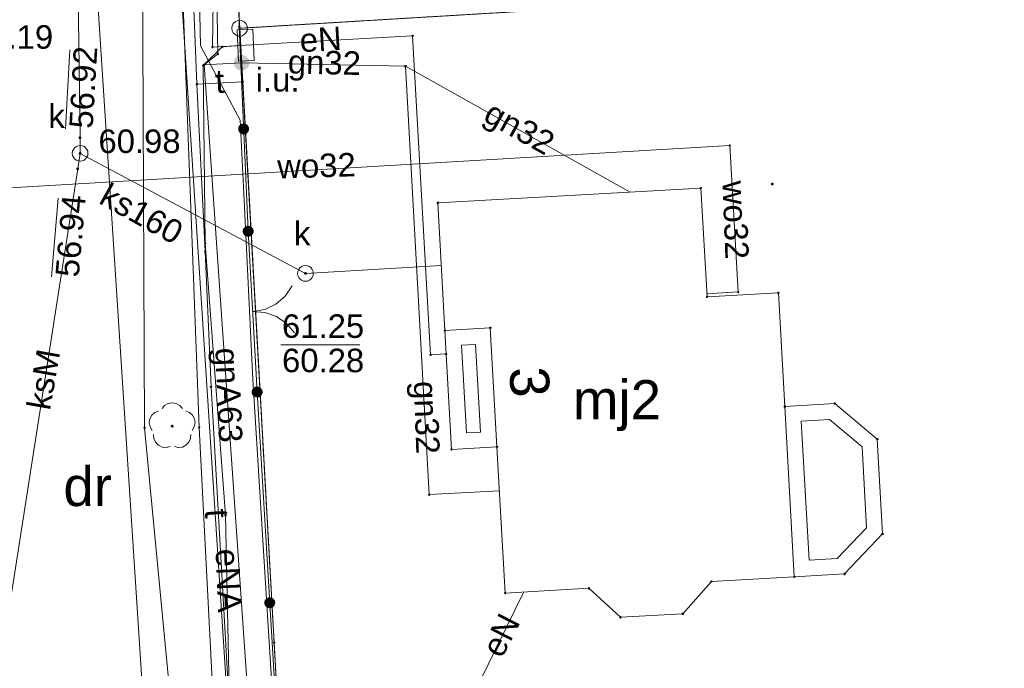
# Paper-space layout 'A-01 PLAN SYTUACYJNY' of a CAD drawing. Header units: millimetres. Extents: x 0 to 900, y 0 to 750.
# Tile 75 of 105: x 725 to 787, y 400 to 442. Entities that reach past the tile are written whole.
import ezdxf
from ezdxf.xclip import XClip

# ---------------------------------------------------------------- set-up
doc = ezdxf.new("R2010")
doc.units = ezdxf.units.MM
doc.header["$MEASUREMENT"] = 0
doc.header["$XCLIPFRAME"] = 0
for name, pattern in [('PRZER1-1', [1, 0.5, -0.5]), ('PRZER3-1', [4000, 3000, -1000]), ('PRZER4-1', [5000, 4000, -1000])]:
    doc.linetypes.add(name, pattern=pattern)
doc.layers.add('A_mapa_Nr_pióra__2', color=8, linetype='Continuous', lineweight=13)
doc.layers.add('A_podrys', color=7, linetype='Continuous')
doc.styles.add('STYL_AUTOMATYCZNY_1', font='arial.ttf')

# ---------------------------------------------------------------- blocks, each defined once
blk = doc.blocks.new('Rysunek_3_3', base_point=(-1239.757, 488.381))
at = {"layer": 'A_mapa_Nr_pióra__2', "linetype": 'Continuous', "lineweight": 13}
for points in [[(738.268, 439.027), (738.285, 438.898), (738.335, 438.777), (738.414, 438.673), (738.518, 438.594), (738.639, 438.544), (738.768, 438.527), (738.897, 438.544), (739.018, 438.594), (739.122, 438.673), (739.201, 438.777), (739.251, 438.898), (739.268, 439.027), (739.251, 439.156), (739.201, 439.277), (739.122, 439.381), (739.018, 439.46), (738.897, 439.51), (738.768, 439.527), (738.639, 439.51), (738.518, 439.46), (738.414, 439.381), (738.335, 439.277), (738.285, 439.156)], [(739.247, 434.819), (739.231, 434.909), (739.192, 434.992), (739.134, 435.062), (739.059, 435.114), (738.973, 435.145), (738.882, 435.153), (738.792, 435.137), (738.709, 435.098), (738.639, 435.04), (738.587, 434.965), (738.556, 434.879), (738.548, 434.788), (738.564, 434.698), (738.602, 434.615), (738.661, 434.545), (738.736, 434.493), (738.822, 434.462), (738.913, 434.454), (739.003, 434.47), (739.086, 434.508), (739.156, 434.567), (739.208, 434.642), (739.239, 434.728)], [(739.247, 434.819), (739.231, 434.909), (739.192, 434.992), (739.134, 435.062), (739.059, 435.114), (738.973, 435.145), (738.882, 435.153), (738.792, 435.137), (738.709, 435.098), (738.639, 435.04), (738.587, 434.965), (738.556, 434.879), (738.548, 434.788), (738.564, 434.698), (738.602, 434.615), (738.661, 434.545), (738.736, 434.493), (738.822, 434.462), (738.913, 434.454), (739.003, 434.47), (739.086, 434.508), (739.156, 434.567), (739.208, 434.642), (739.239, 434.728)], [(728.361, 434.244), (728.364, 434.221), (728.373, 434.199), (728.387, 434.181), (728.406, 434.166), (728.428, 434.157), (728.451, 434.154), (728.474, 434.157), (728.496, 434.166), (728.515, 434.181), (728.529, 434.199), (728.538, 434.221), (728.541, 434.244), (728.538, 434.267), (728.529, 434.289), (728.515, 434.308), (728.496, 434.322), (728.474, 434.331), (728.451, 434.334), (728.428, 434.331), (728.406, 434.322), (728.387, 434.308), (728.373, 434.289), (728.364, 434.267)], [(728.374, 433.244), (728.377, 433.221), (728.386, 433.199), (728.4, 433.181), (728.419, 433.166), (728.44, 433.157), (728.464, 433.154), (728.487, 433.157), (728.509, 433.166), (728.527, 433.181), (728.542, 433.199), (728.551, 433.221), (728.554, 433.244), (728.551, 433.268), (728.542, 433.289), (728.527, 433.308), (728.509, 433.322), (728.487, 433.331), (728.464, 433.334), (728.44, 433.331), (728.419, 433.322), (728.4, 433.308), (728.386, 433.289), (728.377, 433.268)], [(728.219, 432.256), (728.222, 432.233), (728.231, 432.211), (728.245, 432.193), (728.264, 432.178), (728.286, 432.169), (728.309, 432.166), (728.332, 432.169), (728.354, 432.178), (728.373, 432.193), (728.387, 432.211), (728.396, 432.233), (728.399, 432.256), (728.396, 432.28), (728.387, 432.301), (728.373, 432.32), (728.354, 432.334), (728.332, 432.343), (728.309, 432.346), (728.286, 432.343), (728.264, 432.334), (728.245, 432.32), (728.231, 432.301), (728.222, 432.28)], [(772.544, 431.288), (772.547, 431.264), (772.556, 431.243), (772.57, 431.224), (772.589, 431.21), (772.61, 431.201), (772.634, 431.198), (772.657, 431.201), (772.679, 431.21), (772.697, 431.224), (772.712, 431.243), (772.721, 431.264), (772.724, 431.288), (772.721, 431.311), (772.712, 431.333), (772.697, 431.351), (772.679, 431.366), (772.657, 431.375), (772.634, 431.378), (772.61, 431.375), (772.589, 431.366), (772.57, 431.351), (772.556, 431.333), (772.547, 431.311)], [(739.538, 428.291), (739.522, 428.381), (739.483, 428.464), (739.424, 428.534), (739.349, 428.586), (739.263, 428.618), (739.172, 428.625), (739.082, 428.61), (739, 428.571), (738.93, 428.512), (738.877, 428.437), (738.846, 428.351), (738.838, 428.26), (738.854, 428.17), (738.893, 428.088), (738.952, 428.018), (739.027, 427.965), (739.112, 427.934), (739.204, 427.926), (739.293, 427.942), (739.376, 427.981), (739.446, 428.04), (739.499, 428.114), (739.53, 428.2)], [(742.755, 425.584), (742.759, 425.561), (742.768, 425.539), (742.782, 425.52), (742.8, 425.506), (742.822, 425.497), (742.845, 425.494), (742.869, 425.497), (742.89, 425.506), (742.909, 425.52), (742.923, 425.539), (742.932, 425.561), (742.935, 425.584), (742.932, 425.607), (742.923, 425.629), (742.909, 425.648), (742.89, 425.662), (742.869, 425.671), (742.845, 425.674), (742.822, 425.671), (742.8, 425.662), (742.782, 425.648), (742.768, 425.629), (742.759, 425.607)], [(740.11, 418.043), (740.092, 418.133), (740.052, 418.215), (739.993, 418.284), (739.917, 418.335), (739.831, 418.365), (739.739, 418.371), (739.65, 418.354), (739.568, 418.314), (739.499, 418.254), (739.447, 418.179), (739.417, 418.092), (739.411, 418.001), (739.428, 417.911), (739.468, 417.829), (739.528, 417.76), (739.604, 417.709), (739.69, 417.679), (739.781, 417.673), (739.871, 417.69), (739.953, 417.73), (740.022, 417.79), (740.073, 417.865), (740.103, 417.952)], [(734.339, 415.751), (734.366, 415.755), (734.392, 415.768), (734.411, 415.788), (734.424, 415.813), (734.429, 415.841), (734.424, 415.868), (734.411, 415.893), (734.392, 415.913), (734.366, 415.926), (734.339, 415.931), (734.311, 415.926), (734.286, 415.913), (734.266, 415.893), (734.253, 415.868), (734.249, 415.841), (734.253, 415.813), (734.266, 415.788), (734.286, 415.768), (734.311, 415.755)], [(740.914, 404.596), (740.897, 404.685), (740.857, 404.768), (740.797, 404.837), (740.721, 404.888), (740.635, 404.918), (740.544, 404.924), (740.454, 404.907), (740.372, 404.867), (740.303, 404.807), (740.252, 404.731), (740.222, 404.645), (740.215, 404.554), (740.233, 404.464), (740.273, 404.382), (740.332, 404.313), (740.408, 404.262), (740.495, 404.232), (740.586, 404.225), (740.675, 404.243), (740.758, 404.283), (740.827, 404.343), (740.878, 404.418), (740.908, 404.505)], [(740.914, 404.596), (740.897, 404.685), (740.857, 404.768), (740.797, 404.837), (740.721, 404.888), (740.635, 404.918), (740.544, 404.924), (740.454, 404.907), (740.372, 404.867), (740.303, 404.807), (740.252, 404.731), (740.222, 404.645), (740.215, 404.554), (740.233, 404.464), (740.273, 404.382), (740.332, 404.313), (740.408, 404.262), (740.495, 404.232), (740.586, 404.225), (740.675, 404.243), (740.758, 404.283), (740.827, 404.343), (740.878, 404.418), (740.908, 404.505)]]:
    blk.add_hatch(color=8, dxfattribs=at).paths.add_polyline_path(points)
at = {"layer": 'A_mapa_Nr_pióra__2', "color": 8, "linetype": 'Continuous', "lineweight": 13, "ltscale": 0.2, "flags": 128}
for points in [[(753.237, 157.472), (750.977, 201.289), (746.393, 282.687), (746.623, 304.479), (743.83, 329.546), (744.723, 338.325), (743.23, 343.025), (740.988, 372.345), (736.372, 438.893), (737.245, 439.584), (736.984, 455.923), (745.161, 509.623), (752.218, 556.483), (753.758, 563.423), (756.964, 588.774)], [(734.411, 157.472), (730.017, 232.355), (717.884, 453.783), (711.659, 564.161), (711.118, 573.521), (731.438, 566.702), (738.004, 452.504), (738.645, 441.224), (743.149, 360.965), (745.358, 321.668), (747.553, 282.827), (752.157, 201.389), (754.636, 157.472)], [(700.019, 566.221), (726.318, 561.722), (724.16, 535.102), (723.4, 530.542), (744.88, 526.303), (733.764, 461.303), (740.398, 359.23)], [(746.378, 556.523), (733.402, 492.103), (732.404, 455.683), (732.566, 415.744), (736.188, 377.905), (738.731, 325.606), (742.574, 250.267), (745.197, 199.468), (746.958, 157.472)], [(751.121, 521.704), (749.493, 521.71), (749.418, 521.317), (747.961, 517.421), (747.95, 510.969), (747.472, 509.534), (744.205, 495.092), (741.336, 482.203), (739.606, 475.814), (736.301, 452.507), (736.473, 447.71), (736.945, 442.93), (736.909, 440.025), (739.026, 440.143)], [(741.717, 489.875), (741.217, 488.795), (740.237, 484.575), (739.337, 479.475), (737.157, 468.255), (736.057, 462.715), (735.317, 452.575), (735.917, 437.655), (736.437, 426.975), (736.817, 418.355), (739.057, 379.055), (739.377, 353.135), (741.097, 329.135), (741.517, 322.735), (741.71, 322.109), (741.717, 321.435), (744.097, 280.615), (744.317, 276.635), (746.337, 242.595), (749.057, 233.455), (749.417, 227.695), (751.977, 201.175)], [(736.922, 487.943), (736.857, 486.935), (734.544, 455.583), (736.066, 415.764), (738.008, 377.725), (738.057, 376.735), (740.237, 328.595), (740.291, 327.606), (740.357, 326.615), (744.697, 251.375), (744.754, 250.367), (744.817, 249.375), (748.037, 199.609)], [(741.036, 469.095), (738.445, 455.438), (738.607, 441.331), (739.188, 428.276)], [(717.206, 361.295), (717.357, 362.275), (728.317, 432.255), (728.464, 433.244), (728.457, 434.235), (728.2, 453.862)], [(739.026, 440.143), (749.685, 440.744), (750.831, 420.391), (751.829, 420.447)], [(727.52, 434.807), (727.812, 439.838)], [(739.026, 440.143), (737.525, 440.044), (736.325, 438.844), (736.445, 427.504), (737.746, 410.164), (738.087, 393.984), (739.428, 377.825), (739.349, 366.605), (738.709, 359.065), (739.789, 353.545), (740.83, 347.685), (742.351, 322.566), (742.391, 320.186), (743.271, 319.426), (745.76, 319.403)], [(738.768, 439.027), (736.372, 438.893)], [(738.768, 439.027), (749.225, 438.804)], [(749.225, 438.804), (750.73, 411.474), (755.223, 411.726)], [(749.225, 438.804), (763.568, 430.779)], [(738.837, 437.815), (735.917, 437.655)], [(721.429, 430.897), (721.805, 430.923), (769.932, 433.74), (770.456, 424.401), (768.46, 424.289)], [(728.464, 433.244), (742.845, 425.584), (751.512, 426.097)], [(726.632, 425.363), (727.068, 430.385)], [(739.76, 418.022), (739.188, 428.276)], [(741.985, 424.791), (741.543, 424.144), (740.949, 423.634), (740.244, 423.294), (739.474, 423.149)], [(739.474, 423.149), (740.255, 423.09), (740.994, 422.831), (741.641, 422.39), (742.152, 421.796)], [(741.271, 421.026), (746.311, 421.026)], [(739.76, 418.022), (743.161, 361.181)], [(733.69, 416.967), (733.858, 417.166), (734.083, 417.296), (734.339, 417.341), (734.595, 417.296), (734.82, 417.166), (734.987, 416.967)], [(733.067, 415.572), (732.929, 415.793), (732.876, 416.047), (732.912, 416.304), (733.034, 416.534), (733.227, 416.708), (733.468, 416.806)], [(735.21, 416.806), (735.45, 416.708), (735.643, 416.534), (735.765, 416.304), (735.801, 416.047), (735.748, 415.793), (735.611, 415.572)], [(734.201, 414.548), (733.949, 414.486), (733.69, 414.513), (733.457, 414.627), (733.276, 414.814), (733.17, 415.051), (733.152, 415.31)], [(735.526, 415.31), (735.507, 415.051), (735.401, 414.814), (735.22, 414.627), (734.987, 414.513), (734.728, 414.486), (734.476, 414.548)], [(756.788, 405.266), (754.001, 399.602), (754.314, 395.815), (754.221, 393.907), (751.588, 392.638)]]:
    blk.add_lwpolyline(points, dxfattribs=at)
at = {"layer": 'A_mapa_Nr_pióra__2', "color": 8, "linetype": 'PRZER1-1', "lineweight": 13, "ltscale": 0.2, "flags": 128}
blk.add_lwpolyline([(734.411, 157.472), (730.017, 232.355), (717.884, 453.783), (711.659, 564.161), (711.118, 573.521), (731.438, 566.702), (738.004, 452.504), (740.844, 402.035), (743.149, 360.965), (746.351, 304.092), (747.553, 282.827), (752.157, 201.389), (754.636, 157.472)], dxfattribs=at)
at = {"layer": 'A_mapa_Nr_pióra__2', "color": 8, "linetype": 'PRZER4-1', "lineweight": 13, "ltscale": 0.2, "flags": 128}
blk.add_lwpolyline([(713.877, 572.075), (714.173, 571.655), (714.364, 571.384), (712.676, 558.57), (722.986, 557.006), (719.262, 530.875), (723.678, 528.647), (748.777, 523.603), (749.996, 519.75), (740.218, 466.988), (740.09, 466.198), (738.328, 455.101), (735.925, 454.357), (736.138, 440.097), (738.667, 435.357), (738.911, 430.68), (739.488, 418.809), (740.756, 398.467), (740.82, 396.732), (721.752, 395.825), (721.517, 403.797), (721.413, 404.364), (721.179, 403.784), (721.402, 395.386), (721.231, 395.053), (721.714, 387.938), (724.176, 345.475), (725.564, 323.756), (725.595, 323.135), (725.626, 322.73), (729.56, 253.882), (729.622, 253.266), (729.618, 252.855), (733.552, 184.005), (733.595, 183.449), (733.611, 182.981), (735.08, 157.472)], dxfattribs=at)
at = {"layer": 'A_mapa_Nr_pióra__2', "color": 8, "linetype": 'Continuous', "lineweight": 13, "ltscale": 0.2, "flags": 128}
for points in [[(797.757, 444.775), (738.645, 441.224), (738.004, 452.504), (749.981, 515.203), (756.76, 531.283), (769.679, 543.044), (786.298, 548.324), (792.277, 545.455)], [(743.149, 360.965), (738.645, 441.224), (797.757, 444.775), (802.068, 364.167)], [(738.645, 441.724), (738.799, 441.699), (738.939, 441.628), (739.049, 441.518), (739.12, 441.378), (739.145, 441.224), (739.12, 441.069), (739.049, 440.93), (738.939, 440.819), (738.799, 440.748), (738.645, 440.724), (738.49, 440.748), (738.351, 440.819), (738.24, 440.93), (738.169, 441.069), (738.145, 441.224), (738.169, 441.378), (738.24, 441.518), (738.351, 441.628), (738.49, 441.699)], [(738.482, 441.12), (739.481, 441.165), (739.57, 439.167), (738.571, 439.122)], [(738.562, 441.315), (738.562, 441.347), (738.591, 441.376), (738.623, 441.376), (738.652, 441.347), (738.652, 441.315), (738.623, 441.286), (738.591, 441.286)], [(749.64, 440.728), (749.64, 440.76), (749.669, 440.789), (749.7, 440.789), (749.73, 440.76), (749.73, 440.728), (749.7, 440.699), (749.669, 440.699)], [(736.864, 440.009), (736.864, 440.04), (736.893, 440.07), (736.925, 440.07), (736.954, 440.04), (736.954, 440.009), (736.925, 439.98), (736.893, 439.98)], [(737.48, 440.028), (737.48, 440.06), (737.509, 440.089), (737.541, 440.089), (737.57, 440.06), (737.57, 440.028), (737.541, 439.999), (737.509, 439.999)], [(737.2, 439.568), (737.2, 439.6), (737.229, 439.629), (737.261, 439.629), (737.29, 439.6), (737.29, 439.568), (737.261, 439.539), (737.229, 439.539)], [(736.28, 438.828), (736.28, 438.86), (736.309, 438.889), (736.341, 438.889), (736.37, 438.86), (736.37, 438.828), (736.341, 438.799), (736.309, 438.799)], [(736.327, 438.877), (736.327, 438.908), (736.356, 438.938), (736.388, 438.938), (736.417, 438.908), (736.417, 438.877), (736.388, 438.848), (736.356, 438.848)], [(749.18, 438.788), (749.18, 438.82), (749.209, 438.849), (749.241, 438.849), (749.27, 438.82), (749.27, 438.788), (749.241, 438.759), (749.209, 438.759)], [(735.872, 437.64), (735.872, 437.671), (735.901, 437.7), (735.933, 437.7), (735.962, 437.671), (735.962, 437.64), (735.933, 437.61), (735.901, 437.61)], [(738.792, 437.8), (738.792, 437.831), (738.821, 437.86), (738.853, 437.86), (738.882, 437.831), (738.882, 437.8), (738.853, 437.77), (738.821, 437.77)], [(728.412, 434.22), (728.412, 434.251), (728.441, 434.28), (728.473, 434.28), (728.502, 434.251), (728.502, 434.22), (728.473, 434.19), (728.441, 434.19)], [(728.464, 433.744), (728.593, 433.727), (728.714, 433.677), (728.817, 433.598), (728.897, 433.494), (728.947, 433.374), (728.964, 433.244), (728.947, 433.115), (728.897, 432.994), (728.817, 432.891), (728.714, 432.811), (728.593, 432.761), (728.464, 432.744), (728.334, 432.761), (728.214, 432.811), (728.11, 432.891), (728.031, 432.994), (727.981, 433.115), (727.964, 433.244), (727.981, 433.374), (728.031, 433.494), (728.11, 433.598), (728.214, 433.677), (728.334, 433.727)], [(769.887, 433.724), (769.887, 433.756), (769.916, 433.785), (769.948, 433.785), (769.977, 433.756), (769.977, 433.724), (769.948, 433.695), (769.916, 433.695)], [(728.272, 432.24), (728.272, 432.271), (728.301, 432.3), (728.333, 432.3), (728.362, 432.271), (728.362, 432.24), (728.333, 432.21), (728.301, 432.21)], [(768.036, 431.016), (768.036, 431.048), (768.065, 431.077), (768.097, 431.077), (768.126, 431.048), (768.126, 431.016), (768.097, 430.987), (768.065, 430.987)], [(755.066, 414.521), (754.64, 422.107), (751.745, 421.945), (751.288, 430.089), (768.081, 431.032), (768.471, 424.09), (773.024, 424.345), (773.43, 417.101), (774.04, 406.234), (768.749, 405.937), (766.922, 403.872), (762.948, 403.648), (760.921, 405.498), (755.59, 405.198)], [(751.243, 430.074), (751.243, 430.105), (751.272, 430.134), (751.304, 430.134), (751.333, 430.105), (751.333, 430.074), (751.304, 430.044), (751.272, 430.044)], [(739.143, 428.26), (739.143, 428.292), (739.172, 428.321), (739.204, 428.321), (739.233, 428.292), (739.233, 428.26), (739.204, 428.231), (739.172, 428.231)], [(736.4, 427.488), (736.4, 427.52), (736.43, 427.549), (736.461, 427.549), (736.49, 427.52), (736.49, 427.488), (736.461, 427.459), (736.43, 427.459)], [(736.392, 426.96), (736.392, 426.991), (736.421, 427.02), (736.453, 427.02), (736.482, 426.991), (736.482, 426.96), (736.453, 426.93), (736.421, 426.93)], [(742.845, 426.084), (742.975, 426.067), (743.095, 426.017), (743.199, 425.938), (743.278, 425.834), (743.328, 425.714), (743.345, 425.584), (743.328, 425.455), (743.278, 425.334), (743.199, 425.231), (743.095, 425.151), (742.975, 425.101), (742.845, 425.084), (742.716, 425.101), (742.595, 425.151), (742.492, 425.231), (742.412, 425.334), (742.362, 425.455), (742.345, 425.584), (742.362, 425.714), (742.412, 425.834), (742.492, 425.938), (742.595, 426.017), (742.716, 426.067)], [(768.426, 424.074), (768.426, 424.106), (768.455, 424.135), (768.487, 424.135), (768.516, 424.106), (768.516, 424.074), (768.487, 424.045), (768.455, 424.045)], [(770.411, 424.385), (770.411, 424.417), (770.441, 424.446), (770.472, 424.446), (770.501, 424.417), (770.501, 424.385), (770.472, 424.356), (770.441, 424.356)], [(772.979, 424.329), (772.979, 424.361), (773.008, 424.39), (773.039, 424.39), (773.069, 424.361), (773.069, 424.329), (773.039, 424.3), (773.008, 424.3)], [(751.7, 421.929), (751.7, 421.96), (751.729, 421.99), (751.761, 421.99), (751.79, 421.96), (751.79, 421.929), (751.761, 421.9), (751.729, 421.9)], [(752.171, 414.359), (751.745, 421.945), (754.64, 422.107), (755.066, 414.521)], [(754.595, 422.091), (754.595, 422.123), (754.625, 422.152), (754.656, 422.152), (754.685, 422.123), (754.685, 422.091), (754.656, 422.062), (754.625, 422.062)], [(753.113, 415.413), (752.8, 421.002), (753.698, 421.053), (754.012, 415.464)], [(750.786, 420.375), (750.786, 420.407), (750.815, 420.436), (750.847, 420.436), (750.876, 420.407), (750.876, 420.375), (750.847, 420.346), (750.815, 420.346)], [(751.784, 420.431), (751.784, 420.463), (751.813, 420.492), (751.845, 420.492), (751.874, 420.463), (751.874, 420.431), (751.845, 420.402), (751.813, 420.402)], [(736.772, 418.34), (736.772, 418.371), (736.801, 418.4), (736.833, 418.4), (736.862, 418.371), (736.862, 418.34), (736.833, 418.31), (736.801, 418.31)], [(739.715, 418.006), (739.715, 418.038), (739.744, 418.067), (739.776, 418.067), (739.805, 418.038), (739.805, 418.006), (739.776, 417.977), (739.744, 417.977)], [(774.04, 406.234), (773.43, 417.101), (776.625, 417.28), (779.337, 415.01), (779.676, 408.973), (777.235, 406.414)], [(776.58, 417.264), (776.58, 417.296), (776.609, 417.325), (776.641, 417.325), (776.67, 417.296), (776.67, 417.264), (776.641, 417.235), (776.609, 417.235)], [(773.385, 417.085), (773.385, 417.117), (773.414, 417.146), (773.446, 417.146), (773.475, 417.117), (773.475, 417.085), (773.446, 417.056), (773.414, 417.056)], [(774.983, 407.289), (774.485, 416.158), (776.286, 416.26), (778.363, 414.521), (778.653, 409.349), (776.785, 407.39)], [(732.521, 415.728), (732.521, 415.76), (732.55, 415.789), (732.582, 415.789), (732.611, 415.76), (732.611, 415.728), (732.582, 415.699), (732.55, 415.699)], [(736.021, 415.748), (736.021, 415.78), (736.05, 415.809), (736.082, 415.809), (736.111, 415.78), (736.111, 415.748), (736.082, 415.719), (736.05, 415.719)], [(779.292, 414.994), (779.292, 415.026), (779.321, 415.055), (779.353, 415.055), (779.382, 415.026), (779.382, 414.994), (779.353, 414.965), (779.321, 414.965)], [(752.126, 414.343), (752.126, 414.375), (752.155, 414.404), (752.187, 414.404), (752.216, 414.375), (752.216, 414.343), (752.187, 414.314), (752.155, 414.314)], [(755.021, 414.505), (755.021, 414.537), (755.05, 414.566), (755.082, 414.566), (755.111, 414.537), (755.111, 414.505), (755.082, 414.476), (755.05, 414.476)], [(750.685, 411.458), (750.685, 411.49), (750.715, 411.519), (750.746, 411.519), (750.775, 411.49), (750.775, 411.458), (750.746, 411.429), (750.715, 411.429)], [(737.701, 410.148), (737.701, 410.18), (737.73, 410.209), (737.762, 410.209), (737.791, 410.18), (737.791, 410.148), (737.762, 410.119), (737.73, 410.119)], [(779.631, 408.957), (779.631, 408.989), (779.66, 409.018), (779.692, 409.018), (779.721, 408.989), (779.721, 408.957), (779.692, 408.928), (779.66, 408.928)], [(768.704, 405.921), (768.704, 405.953), (768.733, 405.982), (768.765, 405.982), (768.794, 405.953), (768.794, 405.921), (768.765, 405.892), (768.733, 405.892)], [(773.995, 406.218), (773.995, 406.25), (774.025, 406.279), (774.056, 406.279), (774.085, 406.25), (774.085, 406.218), (774.056, 406.189), (774.025, 406.189)], [(777.19, 406.398), (777.19, 406.429), (777.219, 406.459), (777.251, 406.459), (777.28, 406.429), (777.28, 406.398), (777.251, 406.369), (777.219, 406.369)], [(760.876, 405.482), (760.876, 405.514), (760.905, 405.543), (760.937, 405.543), (760.966, 405.514), (760.966, 405.482), (760.937, 405.453), (760.905, 405.453)], [(755.545, 405.183), (755.545, 405.214), (755.574, 405.243), (755.606, 405.243), (755.635, 405.214), (755.635, 405.183), (755.606, 405.153), (755.574, 405.153)], [(762.903, 403.633), (762.903, 403.664), (762.932, 403.693), (762.964, 403.693), (762.993, 403.664), (762.993, 403.633), (762.964, 403.603), (762.932, 403.603)], [(766.877, 403.856), (766.877, 403.887), (766.906, 403.917), (766.938, 403.917), (766.967, 403.887), (766.967, 403.856), (766.938, 403.827), (766.906, 403.827)], [(740.799, 402.019), (740.799, 402.05), (740.828, 402.08), (740.86, 402.08), (740.889, 402.05), (740.889, 402.019), (740.86, 401.99), (740.828, 401.99)]]:
    blk.add_lwpolyline(points, close=True, dxfattribs=at)
at = {"layer": 'A_mapa_Nr_pióra__2', "color": 8, "linetype": 'PRZER3-1', "lineweight": 13, "ltscale": 0.2, "flags": 128}
blk.add_lwpolyline([(699.377, 452.433), (710.045, 451.577), (715.121, 449.083), (718.085, 445.988), (719.341, 442.444), (723.497, 395.172), (723.195, 389.616), (721.057, 385.394), (717.403, 381.459), (711.762, 379.282), (695.955, 378.131), (688.793, 343.191), (707.541, 339.986), (727.563, 336.479), (736.614, 334.752), (728.533, 459.301), (732.235, 492.104), (735.348, 492.807), (738.166, 517.764)], dxfattribs=at)
at = {"layer": 'A_mapa_Nr_pióra__2', "color": 8, "linetype": 'PRZER1-1', "lineweight": 13, "ltscale": 0.2, "flags": 128}
for points in [[(741.778, 472.259), (738.004, 452.504), (738.645, 441.224), (797.757, 444.775), (796.086, 475.485), (794.54, 503.876), (747.32, 501.276)], [(802.068, 364.167), (797.757, 444.775), (738.645, 441.224), (738.004, 452.504), (740.844, 402.035), (743.149, 360.965)]]:
    blk.add_lwpolyline(points, close=True, dxfattribs=at)
at = {"layer": 'A_mapa_Nr_pióra__2', "color": 8, "linetype": 'Continuous', "lineweight": 13, "attachment_point": 7, "style": 'STYL_AUTOMATYCZNY_1'}
for s, insert, char_height in [('\\A1;{\\pql;\\fArial|b0|i0|c238|p0;\\W1.000000;61.19}', (721.5, 439.896), 1.5), ('\\A1;{\\pql;\\fArial|b0|i0|c238|p0;\\W1.000000;i.u.}', (739.67, 437.169), 1.5), ('\\A1;{\\pql;\\fArial|b0|i0|c238|p0;\\W1.000000;k}', (726.439, 434.871), 1.5), ('\\A1;{\\pql;\\fArial|b0|i0|c238|p0;\\W1.000000;60.98}', (729.633, 433.246), 1.5), ('\\A1;{\\pql;\\fArial|b0|i0|c238|p0;\\W1.000000;k}', (742.109, 427.388), 1.5), ('\\A1;{\\pql;\\fArial|b0|i0|c238|p0;\\W1.000000;61.25}', (741.349, 421.453), 1.5), ('\\A1;{\\pql;\\fArial|b0|i0|c238|p0;\\W1.000000;60.28}', (741.349, 419.263), 1.5), ('\\A1;{\\pql;\\fArial|b0|i0|c238|p0;\\W1.000000;mj2}', (759.91, 415.526), 2.5), ('\\A1;{\\pql;\\fArial|b0|i0|c238|p0;\\W1.000000;dr}', (727.395, 410.711), 2.5)]:
    blk.add_mtext(s, dxfattribs=dict(at, insert=insert, char_height=char_height))
for s, insert, char_height, rotation in [('\\A1;{\\pql;\\fArial|b0|i0|c238|p0;\\W1.000000;eN}', (742.519, 439.673), 1.5, 3.22646), ('\\A1;{\\pql;\\fArial|b0|i0|c238|p0;\\W1.000000;56.92}', (729.284, 434.792), 1.5, 86.68526), ('\\A1;{\\pql;\\fArial|b0|i0|c238|p0;\\W1.000000;gn32}', (741.697, 437.889), 1.5, 358.779), ('\\A1;{\\pql;\\fArial|b0|i0|c238|p0;\\W1.000000;t}', (737.126, 437.065), 1.5, 3.13636), ('\\A1;{\\pql;\\fArial|b0|i0|c238|p0;\\W1.000000;gn32}', (753.885, 434.965), 1.5, 330.77259), ('\\A1;{\\pql;\\fArial|b0|i0|c238|p0;\\W1.000000;wo32}', (741.068, 431.62), 1.5, 1.63799), ('\\A1;{\\pql;\\fArial|b0|i0|c238|p0;\\W1.000000;ks160}', (729.569, 430.084), 1.5, 330.90572), ('\\A1;{\\pql;\\fArial|b0|i0|c238|p0;\\W1.000000;wo32}', (769.435, 431.471), 1.5, 272.16), ('\\A1;{\\pql;\\fArial|b0|i0|c238|p0;\\W1.000000;56.94}', (728.395, 425.298), 1.5, 85.04431), ('\\A1;{\\pql;\\fArial|b0|i0|c238|p0;\\W1.000000;ksM}', (726.557, 416.799), 1.5, 80.05333), ('\\A1;{\\pql;\\fArial|b0|i0|c238|p0;\\W1.000000;gnA63}', (736.632, 420.802), 1.5, 272.38461), ('\\A1;{\\pql;\\fArial|b0|i0|c238|p0;\\W1.000000;3}', (755.817, 419.558), 2.5, 273.22935), ('\\A1;{\\pql;\\fArial|b0|i0|c238|p0;\\W1.000000;gn32}', (749.299, 418.68), 1.5, 272.09987), ('\\A1;{\\pql;\\fArial|b0|i0|c238|p0;\\W1.000000;t}', (736.407, 410.512), 1.5, 273.71857), ('\\A1;{\\pql;\\fArial|b0|i0|c238|p0;\\W1.000000;eNA}', (737.084, 407.998), 1.5, 272.41204), ('\\A1;{\\pql;\\fArial|b0|i0|c238|p0;\\W1.000000;eN}', (755.387, 400.965), 1.5, 62.74635)]:
    blk.add_mtext(s, dxfattribs=dict(at, insert=insert, char_height=char_height, rotation=rotation))

psp = doc.layouts.new('A-01 PLAN SYTUACYJNY')

# ---------------------------------------------------------------- block references
at = {"layer": 'A_podrys', "color": 37, "linetype": 'Continuous', "lineweight": 5, "true_color": 0x656532}
ref = psp.add_blockref('Rysunek_3_3', (-1239.757, 488.381), dxfattribs=at)
XClip(ref).set_block_clipping_path([(29.90003743, 157.4723136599), (895.1, 745.1)])

doc.saveas('drawing.dxf')
